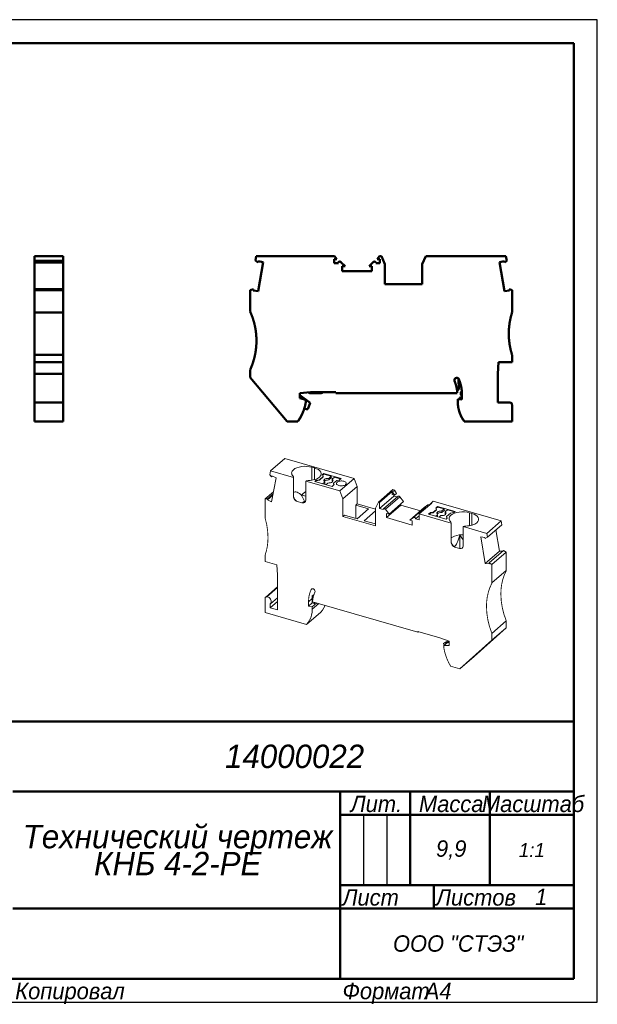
# Model space of a CAD drawing. Header units: millimetres. Extents: x 0 to 297, y 0 to 210.
# Tile 2 of 2: x 173 to 297, y 0 to 210. Entities that reach past the tile are written whole.
import ezdxf

# ---------------------------------------------------------------- set-up
doc = ezdxf.new("R2010")
doc.units = ezdxf.units.MM

# ---------------------------------------------------------------- blocks, each defined once
blk = doc.blocks.new('_FR1Страница_1')
at = {"color": 7, "lineweight": 25, "flags": 128}
for points in [[(297, 210), (0, 210)], [(297, 0), (297, 210)], [(247, 40), (247, 25)], [(252, 40), (252, 25)], [(242, 20), (292, 20)], [(0, 0), (297, 0)]]:
    blk.add_lwpolyline(points, dxfattribs=at)
at = {"color": 7, "lineweight": 50, "flags": 128}
for points in [[(20, 205), (292, 205)], [(292, 205), (292, 5)], [(107, 60), (292, 60)], [(172, 45), (292, 45)], [(242, 45), (242, 5)], [(257, 45), (257, 25)], [(274, 45), (274, 25)], [(242, 40), (292, 40)], [(242, 25), (292, 25)], [(262, 25), (262, 20)], [(172, 20), (292, 20)], [(292, 5), (20, 5)]]:
    blk.add_lwpolyline(points, dxfattribs=at)
at = {"color": 7}
for s, insert, char_height, width, attachment_point in [('\\pl0.5;{\\fT-FLEX Type A|b0|i1;\\l14000022 \\P}', (232, 52.5), 5, 122.5, 5), ('\\pl0.5;{\\fT-FLEX Type A|b0|i1;\\lМасштаб\\P}', (283, 44.125), 3.5, 19.75, 2), ('\\pl0.5;{\\fT-FLEX Type A|b0|i1;\\lЛит.\\P}', (249.5, 44.125), 3.5, 16.75, 2), ('\\pl0.5;{\\fT-FLEX Type A|b0|i1;\\lМасса\\P}', (265.5, 44.125), 3.5, 18.75, 2), ('\\pl0.5;{\\fT-FLEX Type A|b0|i1;\\l9,9\\P}', (265.5, 32.5), 3.5, 18.75, 5), ('{\\fT-FLEX Type A|b0|i1;\\l1:1\\P}', (283, 32.5), 3, 19.5, 5), ('\\pl0.5;{\\fT-FLEX Type A|b0|i1;\\l\\P}', (244.5, 32.5), 3.5, 6.75, 5), ('\\pl0.5;{\\fT-FLEX Type A|b0|i1;\\l\\P}', (249.5, 32.5), 3.5, 6.75, 5), ('\\pl0.5;{\\fT-FLEX Type A|b0|i1;\\l\\P}', (254.5, 32.5), 3.5, 6.75, 5), ('\\pl0.5;{\\fT-FLEX Type A|b0|i1;\\l\\H0.857143x;\\P}', (283, 32.5), 3.5, 19.75, 5), ('\\pl0.5;{\\fT-FLEX Type A|b0|i1;\\lЛист\\P}', (242, 24.125), 3.5, 11.75, 1), ('\\pl0.5;{\\fT-FLEX Type A|b0|i1;\\l\\H0.857143x;\\P}', (257, 24.125), 3.5, 11.75, 2), ('\\pl0.5;{\\fT-FLEX Type A|b0|i1;\\lЛистов\\P}', (262, 24.125), 3.5, 17.75, 1), ('{\\fT-FLEX Type A|b0|i1;\\l1\\P}', (285, 22.5), 3.5, 15.75, 5), ('\\pl0.5;{\\fT-FLEX Type A|b0|i1;\\l\\H0.857143x;\\P}', (285, 24.125), 3.5, 15.75, 2), ('{\\fT-FLEX Type A|b0|i1;\\l\\P}', (257, 22.5), 3.5, 11.75, 5), ('{\\fT-FLEX Type A|b0|i1;\\l}', (207, 20), 3, 71.5, 5), ('\\pl0.5;{\\fT-FLEX Type A|b0|i1;\\lООО "СТЭЗ"\\P}', (267, 12.5), 3.5, 51.75, 5), ('\\pl0.6;{\\fT-FLEX Type A|b0|i1;\\l \\P}', (207, 12.5), 3.5, 71.75, 5), ('\\pl0.5;{\\fT-FLEX Type A|b0|i1;\\lКопировал\\P}', (172, 4.125), 3.5, 23.566, 1), ('\\pl0.5;{\\fT-FLEX Type A|b0|i1;\\l\\P}', (193.816, 4.125), 3.5, 40.967, 1), ('\\pl0.5;{\\fT-FLEX Type A|b0|i1;\\lФормат\\P}', (242, 4.125), 3.5, 18.675, 1), ('\\pl0.5;{\\fT-FLEX Type A|b0|i1;\\l\\P}', (258.925, 4.125), 3.5, 9.825, 1), ('{\\fT-FLEX Type A|b0|i1;\\lA4\\P}', (262.962, 4.125), 3.5, 9.825, 2)]:
    blk.add_mtext(s, dxfattribs=dict(at, insert=insert, char_height=char_height, width=width, attachment_point=attachment_point))
at = {"color": 7, "insert": (207, 32.5), "char_height": 5, "width": 72.5, "attachment_point": 5, "line_spacing_factor": 0.692771}
blk.add_mtext('\\pl0.5;{\\fT-FLEX Type A|b0|i1;\\lТехнический чертеж\\PКНБ 4-2-PE\\P}', dxfattribs=at)
blk = doc.blocks.new('Страница_1')
at = {"color": 7, "lineweight": 50, "flags": 128}
for points in [[(176.603, 158.481), (176.603, 159.484)], [(182.753, 159.484), (176.603, 159.484)], [(176.603, 158.088), (176.603, 158.481)], [(182.753, 158.481), (176.603, 158.481)], [(176.603, 158.088), (182.753, 158.088)], [(176.603, 152.402), (176.603, 158.082)], [(182.753, 158.481), (182.753, 159.484)], [(182.753, 158.088), (182.753, 158.481)], [(182.753, 152.402), (182.753, 158.082)], [(224.042, 159.484), (223.879, 158.555)], [(223.879, 158.555), (224.434, 158.088)], [(240.804, 159.484), (224.042, 159.484)], [(224.481, 158.356), (224.434, 158.088)], [(225.536, 158.17), (224.437, 151.942)], [(225.536, 158.17), (224.481, 158.356)], [(240.703, 158.784), (241.295, 158.784)], [(240.703, 158.784), (240.703, 157.984)], [(240.703, 157.984), (241.613, 157.984)], [(240.804, 159.484), (241.295, 158.784)], [(243.036, 157.285), (242.125, 158.196)], [(248.17, 157.285), (249.081, 158.196)], [(249.593, 157.984), (250.503, 157.984)], [(249.911, 158.784), (250.402, 159.484)], [(249.911, 158.784), (250.503, 158.784)], [(250.402, 159.484), (250.813, 159.484)], [(250.503, 157.984), (250.503, 158.784)], [(251.553, 157.734), (250.813, 159.484)], [(260.293, 159.484), (259.553, 157.734)], [(260.293, 159.484), (277.463, 159.484)], [(277.125, 158.356), (276.07, 158.17)], [(277.169, 151.942), (276.07, 158.17)], [(277.172, 158.088), (277.125, 158.356)], [(277.172, 158.088), (277.64, 158.481)], [(277.64, 158.481), (277.463, 159.484)], [(242.428, 157.285), (242.428, 156.234)], [(242.428, 157.285), (243.036, 157.285)], [(242.428, 156.234), (248.778, 156.234)], [(248.17, 157.285), (248.778, 157.285)], [(248.778, 157.285), (248.778, 156.234)], [(251.553, 153.434), (251.553, 157.734)], [(259.553, 157.734), (259.553, 153.434)], [(182.753, 152.395), (176.603, 152.395)], [(176.603, 152.185), (176.603, 152.395)], [(182.753, 152.185), (176.603, 152.185)], [(176.603, 147.384), (176.603, 152.185)], [(182.753, 152.185), (182.753, 152.395)], [(182.753, 147.384), (182.753, 152.185)], [(223.43, 152.395), (222.753, 152.149)], [(222.753, 152.149), (222.753, 147.608)], [(223.43, 152.395), (223.383, 152.127)], [(223.383, 152.127), (224.437, 151.942)], [(251.553, 153.434), (259.553, 153.434)], [(277.169, 151.942), (278.223, 152.127)], [(278.223, 152.127), (278.176, 152.395)], [(278.753, 152.185), (278.176, 152.395)], [(278.753, 147.384), (278.753, 152.185)], [(176.603, 147.384), (182.753, 147.384)], [(176.603, 147.384), (176.603, 142.884)], [(182.753, 147.384), (182.753, 142.884)], [(176.603, 142.884), (176.603, 138.384)], [(182.753, 142.884), (182.753, 138.384)], [(176.603, 136.784), (176.603, 138.384)], [(176.603, 138.384), (182.753, 138.384)], [(182.753, 136.784), (182.753, 138.384)], [(278.753, 136.784), (278.753, 138.384)], [(176.603, 136.784), (176.603, 134.284)], [(182.753, 136.784), (176.603, 136.784)], [(182.753, 136.784), (182.753, 134.284)], [(222.753, 133.502), (222.753, 135.16)], [(275.851, 136.784), (275.753, 134.284)], [(275.851, 136.784), (278.753, 136.784)], [(176.603, 134.284), (182.753, 134.284)], [(176.603, 134.284), (176.603, 128.184)], [(182.753, 134.284), (182.753, 128.19)], [(230.667, 124.134), (222.753, 133.502)], [(267.313, 133.255), (267.368, 131.037)], [(275.753, 134.284), (275.753, 128.184)], [(267.014, 130.633), (267.368, 131.037)], [(268.024, 130.573), (267.835, 130.356)], [(233.353, 130.184), (235.639, 130.384)], [(233.353, 129.876), (233.408, 130.189)], [(233.353, 130.184), (233.353, 129.084)], [(235.615, 128.133), (233.353, 129.716)], [(233.353, 129.084), (234.653, 128.735)], [(234.653, 128.284), (234.653, 128.735)], [(235.198, 130.345), (235.478, 130.184)], [(237.953, 130.184), (235.478, 130.184)], [(235.639, 130.384), (241.053, 130.384)], [(238.299, 130.384), (237.953, 130.184)], [(241.053, 130.184), (241.053, 130.384)], [(267.047, 130.184), (241.053, 130.184)], [(267.153, 128.327), (267.153, 128.884)], [(268.053, 128.805), (267.153, 128.884)], [(267.553, 129.205), (268.053, 129.293)], [(267.553, 128.849), (267.553, 129.205)], [(267.82, 129.785), (267.835, 130.356)], [(268.053, 129.507), (267.82, 129.785)], [(268.053, 129.884), (268.053, 128.805)], [(176.603, 128.155), (176.603, 128.184)], [(177.703, 128.184), (176.603, 128.184)], [(176.603, 128.155), (176.603, 127.671)], [(176.603, 124.134), (176.603, 127.671)], [(182.753, 128.184), (177.706, 128.184)], [(182.753, 128.155), (182.753, 128.184)], [(182.753, 128.155), (182.753, 127.671)], [(182.753, 124.134), (182.753, 127.671)], [(235.615, 128.133), (235.117, 126.765)], [(278.153, 128.184), (275.753, 128.184)], [(278.378, 128.155), (278.153, 128.184)], [(278.753, 124.134), (278.753, 127.671)], [(182.753, 124.134), (176.603, 124.134)], [(230.667, 124.134), (232.958, 124.134)], [(268.548, 124.134), (278.753, 124.134)]]:
    blk.add_lwpolyline(points, dxfattribs=at)
at = {"color": 7, "linetype": 'Continuous', "lineweight": 50, "const_width": 0.5}
for points in [[(242.125, 158.196, 0.6681786), (241.613, 157.984, 0.6681786)], [(249.593, 157.984, 0.6681786), (249.081, 158.196, 0.6681786)], [(224.105, 141.384, 0.1073793), (222.753, 147.608, 0.1073793)], [(278.753, 147.384, 0.0763208), (278.062, 142.884, 0.0763208)], [(278.062, 142.884, 0.0763208), (278.753, 138.384, 0.0763208)], [(222.753, 135.16, 0.1073793), (224.105, 141.384, 0.1073793)], [(267.394, 133.124, 0.8171926), (266.434, 132.929, 0.8171926)], [(266.434, 132.929, 0.1005988), (266.474, 132.734, 0.1005988)], [(267.047, 130.184, 0.0902283), (266.474, 132.734, 0.0902283)], [(268.053, 129.884, 0.1005988), (267.394, 133.124, 0.1005988)], [(232.958, 124.134, 0.1196559), (234.653, 128.284, 0.1196559)], [(267.153, 128.327, 0.1619815), (268.548, 124.134, 0.1619815)], [(278.753, 127.671, 0.3419987), (278.378, 128.155, 0.3419987)], [(234.313, 126.824, 0.0403418), (235.117, 126.765, 0.0403418)]]:
    blk.add_lwpolyline(points, format="xyb", dxfattribs=at)
at = {"color": 7, "lineweight": 18, "flags": 128}
for points in [[(227.083, 113.554), (230.158, 116.217)], [(245.028, 111.925), (230.158, 116.217)], [(231.921, 112.437), (231.782, 112.601), (231.685, 112.773), (231.63, 112.949), (231.619, 113.128), (231.652, 113.305), (231.728, 113.48), (231.847, 113.648), (232.006, 113.808)], [(232.006, 113.808), (232.337, 114.039), (232.752, 114.233), (233.235, 114.383), (233.767, 114.483), (234.328, 114.529), (234.896, 114.52), (235.45, 114.456), (235.968, 114.338)], [(235.968, 114.338), (236.487, 114.188)], [(235.968, 111.561), (235.968, 114.338)], [(236.487, 111.679), (236.487, 114.188)], [(236.487, 114.188), (236.949, 114.023), (237.338, 113.815), (237.638, 113.574), (237.838, 113.308), (237.931, 113.027), (237.912, 112.743), (237.783, 112.466), (237.549, 112.208)], [(226.93, 112.731), (227.083, 113.554)], [(227.336, 112.273), (226.93, 112.731)], [(232.028, 112.127), (227.083, 113.554)], [(227.336, 112.273), (227.376, 112.493)], [(227.515, 112.429), (227.336, 112.273)], [(227.338, 106.949), (228.289, 112.069)], [(227.376, 112.493), (228.289, 112.069)], [(232.028, 108.013), (232.028, 112.127)], [(232.036, 108.078), (232.036, 112.192)], [(237.549, 112.208), (237.352, 112.059), (237.119, 111.923), (236.856, 111.803), (236.565, 111.7), (236.25, 111.615), (235.917, 111.551), (235.571, 111.507), (235.217, 111.485)], [(237.566, 111.673), (236.835, 111.54)], [(238.384, 112.381), (237.566, 111.673)], [(237.566, 111.543), (238.384, 112.251)], [(237.566, 111.673), (237.566, 111.543)], [(238.505, 112.985), (238.249, 112.764)], [(238.249, 112.764), (238.384, 112.381)], [(238.284, 112.664), (238.505, 112.855)], [(238.384, 112.381), (238.384, 112.251)], [(238.686, 111.162), (238.55, 111.29), (238.492, 111.431), (238.518, 111.575), (238.625, 111.709), (238.804, 111.823), (239.04, 111.906), (239.314, 111.951), (239.602, 111.956)], [(238.505, 112.985), (238.505, 112.855)], [(242.228, 111.91), (238.505, 112.985)], [(240.107, 112.393), (238.505, 112.855)], [(238.559, 111.281), (238.625, 111.363), (238.804, 111.476), (239.04, 111.559), (239.314, 111.605), (239.602, 111.61)], [(240.295, 111.756), (240.431, 111.629), (240.489, 111.487), (240.463, 111.344), (240.357, 111.209), (240.178, 111.096), (239.941, 111.013), (239.667, 110.967), (239.379, 110.962)], [(239.602, 111.956), (240.107, 112.393)], [(239.602, 111.61), (240.107, 112.046)], [(239.602, 111.956), (239.602, 111.61)], [(240.107, 112.393), (240.107, 112.046)], [(240.5, 111.933), (240.107, 112.046)], [(240.8, 112.193), (240.295, 111.756)], [(240.295, 111.756), (240.295, 111.41)], [(242.116, 111.813), (240.8, 112.193)], [(241.273, 111.483), (241.82, 111.556)], [(241.82, 111.556), (242.228, 111.91)], [(241.953, 109.262), (245.028, 111.925)], [(245.028, 111.925), (245.669, 110.224)], [(234.627, 107.263), (234.627, 111.377)], [(241.953, 109.262), (234.627, 111.377)], [(236.835, 111.54), (236.58, 111.318)], [(236.58, 111.318), (240.303, 110.243)], [(236.692, 111.286), (236.835, 111.41)], [(237.566, 111.543), (236.835, 111.41)], [(236.835, 111.54), (236.835, 111.41)], [(238.294, 110.823), (238.686, 111.162)], [(238.594, 110.737), (238.686, 110.816)], [(238.686, 111.162), (238.686, 110.816)], [(239.379, 110.962), (238.987, 110.623)], [(240.295, 111.41), (240.422, 111.291)], [(240.303, 110.243), (240.739, 110.62)], [(240.593, 110.894), (241.273, 111.483)], [(240.593, 110.894), (240.593, 110.764)], [(240.739, 110.62), (240.593, 110.894)], [(240.593, 110.764), (240.692, 110.579)], [(241.341, 111.142), (241.256, 111.048), (241.209, 110.948), (241.203, 110.845), (241.236, 110.743), (241.309, 110.647), (241.417, 110.56), (241.558, 110.484), (241.725, 110.425), (241.913, 110.382), (242.113, 110.359), (242.319, 110.355), (242.522, 110.372), (242.715, 110.408), (242.889, 110.463), (243.04, 110.533), (243.16, 110.617)], [(243.16, 110.617), (243.245, 110.71), (243.291, 110.811), (243.298, 110.914), (243.265, 111.015), (243.192, 111.111), (243.083, 111.199), (242.943, 111.274), (242.775, 111.334), (242.588, 111.376), (242.387, 111.4), (242.182, 111.403), (241.979, 111.386), (241.786, 111.35), (241.611, 111.296), (241.461, 111.225), (241.341, 111.142)], [(245.669, 110.224), (242.594, 107.561)], [(245.669, 110.224), (245.669, 106.5)], [(250.163, 106.892), (253.238, 109.555)], [(253.194, 109.106), (253.594, 109.452)], [(253.594, 109.452), (253.238, 109.555)], [(254.019, 108.723), (253.594, 109.452)], [(225.966, 107.556), (227.736, 109.088)], [(225.966, 107.556), (226.466, 107.594)], [(225.966, 103.398), (225.966, 107.556)], [(226.425, 107.374), (227.607, 108.397)], [(226.425, 107.374), (226.466, 107.594)], [(227.338, 106.949), (226.425, 107.374)], [(226.466, 107.594), (227.648, 108.617)], [(232.028, 108.013), (232.045, 107.853), (232.095, 107.691), (232.276, 107.387), (232.539, 107.145), (232.844, 106.998)], [(232.036, 108.934), (232.162, 109.014), (232.345, 109.063), (232.552, 109.058), (232.78, 108.999), (233.027, 108.885), (233.288, 108.72), (233.559, 108.506), (233.836, 108.249)], [(232.847, 107.004), (232.675, 107.09), (232.519, 107.214), (232.263, 107.539), (232.07, 107.92), (232.063, 107.939)], [(233.836, 108.399), (234.102, 108.691), (234.376, 108.944), (234.627, 109.133)], [(233.836, 108.399), (234.627, 108.171)], [(233.836, 108.249), (233.836, 108.399)], [(233.836, 108.249), (234.399, 107.111)], [(241.953, 109.262), (242.594, 107.561)], [(242.594, 107.561), (242.594, 103.837)], [(253.106, 109.131), (250.431, 106.814)], [(253.506, 108.178), (250.431, 105.515)], [(254.358, 108.103), (251.283, 105.44)], [(254.738, 108.007), (251.663, 105.344)], [(253.194, 109.106), (253.106, 109.131)], [(253.106, 109.131), (253.106, 108.525)], [(253.106, 108.525), (253.619, 108.377)], [(253.619, 108.377), (253.194, 109.106)], [(253.506, 108.178), (253.506, 108.409)], [(254.21, 107.975), (253.506, 108.178)], [(253.619, 108.377), (254.019, 108.723)], [(254.738, 108.007), (254.676, 108.07), (254.605, 108.116), (254.529, 108.142), (254.455, 108.145), (254.389, 108.124), (254.36, 108.1)], [(255.527, 106.99), (254.738, 108.007)], [(232.844, 106.998), (232.847, 107.004)], [(233.068, 106.934), (232.844, 106.998)], [(232.847, 107.004), (233.068, 106.934)], [(233.068, 106.934), (233.587, 106.784)], [(233.587, 106.784), (233.819, 106.724)], [(233.811, 106.719), (233.587, 106.784)], [(233.811, 106.719), (234.116, 106.69), (234.379, 106.78), (234.56, 106.979), (234.61, 107.113), (234.627, 107.263)], [(233.819, 106.724), (233.811, 106.719)], [(234.386, 106.79), (234.217, 106.724), (234.019, 106.702), (233.819, 106.724)], [(234.399, 107.111), (233.936, 106.711)], [(234.399, 106.787), (234.399, 107.111)], [(245.669, 106.5), (245.344, 106.219)], [(245.344, 106.219), (245.344, 103.419)], [(248.072, 105.431), (245.344, 106.219)], [(245.647, 103.331), (248.072, 105.431)], [(249.522, 105.388), (245.669, 106.5)], [(249.522, 105.561), (250.163, 106.892)], [(249.522, 101.837), (249.522, 105.561)], [(250.431, 106.814), (250.163, 106.892)], [(250.431, 105.515), (250.431, 106.814)], [(251.219, 105.288), (250.431, 105.515)], [(251.663, 105.344), (251.601, 105.407), (251.53, 105.453), (251.454, 105.479), (251.38, 105.482), (251.314, 105.461), (251.263, 105.42), (251.23, 105.36), (251.219, 105.288)], [(252.452, 104.327), (251.663, 105.344)], [(255, 106.232), (251.925, 103.568)], [(252.452, 104.327), (255.527, 106.99)], [(255, 106.534), (255, 106.232)], [(259.185, 105.024), (255, 106.232)], [(256.898, 103.043), (259.973, 105.706)], [(260.762, 106.267), (257.687, 103.604)], [(258.919, 104.364), (261.594, 106.681)], [(259.973, 105.706), (260.762, 106.267)], [(260.762, 106.267), (260.824, 106.295), (260.895, 106.3), (260.971, 106.282), (261.045, 106.242), (261.057, 106.232)], [(261.506, 106.706), (261.135, 106.284)], [(261.506, 106.706), (261.906, 107.053)], [(261.594, 106.681), (261.506, 106.706)], [(262.578, 105.333), (261.897, 104.744)], [(261.906, 107.053), (276.422, 102.862)], [(262.84, 105.96), (262.431, 105.606)], [(262.431, 105.606), (262.578, 105.333)], [(262.479, 105.518), (262.84, 105.83)], [(262.578, 105.333), (262.578, 105.203)], [(266.564, 104.885), (262.84, 105.96)], [(262.84, 105.96), (262.84, 105.83)], [(262.84, 105.83), (264.269, 105.418)], [(263.765, 104.981), (264.269, 105.418)], [(264.269, 105.418), (264.269, 105.071)], [(242.919, 104.119), (242.594, 103.837)], [(249.522, 101.837), (242.594, 103.837)], [(242.919, 104.119), (245.647, 103.331)], [(249.544, 105.006), (247.119, 102.906)], [(251.925, 104.479), (252.452, 104.327)], [(251.925, 104.479), (251.925, 103.568)], [(257.425, 101.981), (251.925, 103.568)], [(256.898, 103.043), (257.687, 103.604)], [(257.687, 103.604), (257.749, 103.632), (257.82, 103.637), (257.896, 103.619), (257.97, 103.579), (258.036, 103.521), (258.087, 103.45), (258.12, 103.371), (258.131, 103.293)], [(258.131, 103.293), (258.919, 103.975)], [(258.919, 103.065), (258.131, 103.293)], [(258.919, 104.364), (265.717, 102.402)], [(258.919, 104.364), (258.919, 103.065)], [(261.35, 104.67), (260.915, 104.293)], [(260.915, 104.293), (264.639, 103.218)], [(261.027, 104.261), (261.35, 104.541)], [(261.897, 104.744), (261.35, 104.67)], [(261.35, 104.67), (261.35, 104.541)], [(261.897, 104.614), (261.35, 104.541)], [(261.897, 104.614), (262.578, 105.203)], [(261.897, 104.744), (261.897, 104.614)], [(262.456, 103.848), (262.848, 104.187)], [(262.787, 104.734), (262.68, 104.6), (262.654, 104.456), (262.712, 104.315), (262.848, 104.187)], [(262.787, 104.388), (262.721, 104.306)], [(262.756, 103.762), (262.848, 103.841)], [(263.765, 104.981), (263.476, 104.976), (263.202, 104.931), (262.966, 104.848), (262.787, 104.734)], [(263.765, 104.635), (263.476, 104.63), (263.202, 104.584), (262.966, 104.501), (262.787, 104.388)], [(262.848, 104.187), (262.848, 103.841)], [(263.541, 103.987), (263.149, 103.648)], [(263.541, 103.987), (263.83, 103.992), (264.103, 104.038), (264.34, 104.121), (264.519, 104.234)], [(263.765, 104.635), (264.269, 105.071)], [(263.765, 104.981), (263.765, 104.635)], [(264.269, 105.071), (264.662, 104.958)], [(264.962, 105.218), (264.457, 104.781)], [(264.457, 104.781), (264.457, 104.435)], [(264.519, 104.234), (264.626, 104.369), (264.651, 104.512), (264.594, 104.654), (264.457, 104.781)], [(264.584, 104.316), (264.457, 104.435)], [(264.639, 103.218), (264.894, 103.44)], [(264.759, 103.823), (265.577, 104.531)], [(264.894, 103.44), (264.759, 103.823)], [(264.759, 103.823), (264.759, 103.693)], [(264.759, 103.693), (264.859, 103.409)], [(264.962, 105.218), (266.451, 104.788)], [(265.609, 102.712), (265.471, 102.876), (265.373, 103.048), (265.318, 103.224), (265.307, 103.403), (265.34, 103.58), (265.417, 103.755), (265.535, 103.923), (265.695, 104.083)], [(265.577, 104.531), (266.308, 104.664)], [(265.695, 104.083), (266.026, 104.314), (266.441, 104.508), (266.923, 104.658), (267.455, 104.758), (268.016, 104.804), (268.585, 104.795), (269.138, 104.731), (269.656, 104.613)], [(266.308, 104.664), (266.564, 104.885)], [(270.176, 104.463), (269.656, 104.613)], [(269.656, 101.836), (269.656, 104.613)], [(270.176, 104.463), (270.638, 104.298), (271.026, 104.09), (271.327, 103.849), (271.527, 103.583), (271.619, 103.302), (271.601, 103.018), (271.472, 102.741), (271.237, 102.483)], [(270.176, 101.954), (270.176, 104.463)], [(247.119, 102.906), (249.522, 102.213)], [(257.425, 102.891), (256.898, 103.043)], [(257.425, 102.891), (257.425, 101.981)], [(265.717, 98.288), (265.717, 102.402)], [(265.725, 98.353), (265.725, 102.467)], [(268.315, 97.538), (268.315, 101.652)], [(268.315, 101.652), (273.347, 100.199)], [(271.237, 102.483), (271.04, 102.334), (270.808, 102.198), (270.544, 102.078), (270.253, 101.975), (269.939, 101.89), (269.606, 101.826), (269.26, 101.782), (268.906, 101.76)], [(273.347, 100.199), (276.422, 102.862)], [(273.489, 99.353), (276.564, 102.016)], [(276.422, 102.862), (276.564, 102.016)], [(268.315, 99.907), (268.016, 99.911), (267.455, 99.865), (266.923, 99.765), (266.441, 99.615), (266.026, 99.421), (265.725, 99.21)], [(266.54, 97.481), (266.708, 97.671), (266.863, 97.924), (267.004, 98.212), (267.132, 98.516), (267.365, 99.148), (267.578, 99.794)], [(267.578, 99.794), (267.602, 96.988)], [(268.315, 98.842), (268.313, 98.844), (267.929, 99.307), (267.578, 99.794)], [(272.054, 99.435), (273.005, 93.766)], [(272.054, 99.435), (272.967, 99.332)], [(272.967, 99.332), (273.008, 99.089)], [(273.489, 99.353), (273.008, 99.089)], [(273.347, 100.199), (273.489, 99.353)], [(275.323, 100.942), (276.08, 96.429)], [(266.532, 97.273), (266.227, 97.42), (265.965, 97.662), (265.783, 97.966), (265.734, 98.128), (265.717, 98.288)], [(265.752, 98.214), (265.759, 98.195), (265.951, 97.814), (266.207, 97.489), (266.364, 97.365), (266.536, 97.279)], [(266.346, 97.378), (266.399, 97.39), (266.54, 97.481)], [(266.536, 97.279), (266.532, 97.273)], [(266.532, 97.273), (266.756, 97.209)], [(266.756, 97.209), (266.536, 97.279)], [(267.276, 97.059), (266.756, 97.209)], [(267.508, 96.999), (267.276, 97.059)], [(267.276, 97.059), (267.5, 96.994)], [(268.315, 97.538), (268.298, 97.388), (268.249, 97.254), (268.067, 97.055), (267.805, 96.965), (267.5, 96.994)], [(267.5, 96.994), (267.508, 96.999)], [(267.508, 96.999), (267.707, 96.977), (267.905, 96.999), (268.074, 97.065)], [(225.966, 94.218), (225.966, 95.604)], [(273.005, 93.766), (276.08, 96.429)], [(276.952, 96.57), (273.877, 93.907)], [(274.464, 93.525), (277.539, 96.188)], [(276.708, 96.359), (276.08, 96.429)], [(276.952, 96.57), (277.539, 96.188)], [(277.539, 96.188), (277.539, 92.255)], [(228.479, 93.493), (225.966, 94.218)], [(228.479, 93.493), (228.564, 91.303)], [(273.918, 93.663), (273.005, 93.766)], [(273.877, 93.907), (273.918, 93.663)], [(273.877, 93.907), (274.464, 93.525)], [(274.464, 93.525), (274.464, 89.592)], [(228.564, 91.303), (228.564, 83.855)], [(277.539, 92.255), (274.464, 89.592)], [(228.564, 88.738), (226.072, 86.579)], [(228.564, 88.62), (226.291, 86.652)], [(226.291, 86.652), (226.161, 86.632), (226.057, 86.565), (225.99, 86.46), (225.966, 86.326)], [(225.966, 83.263), (225.966, 86.326)], [(226.291, 86.652), (226.467, 86.626), (226.643, 86.559), (226.812, 86.455), (226.963, 86.319), (227.09, 86.159), (227.186, 85.982), (227.245, 85.798), (227.265, 85.616)], [(227.075, 85.16), (228.564, 86.45)], [(236.635, 87.8), (236.61, 87.952), (236.537, 88.102), (236.426, 88.231), (236.288, 88.324), (236.14, 88.371), (236, 88.366), (235.883, 88.31), (235.803, 88.209)], [(235.966, 88.35), (235.803, 88.209)], [(236.045, 86.839), (236.02, 86.249)], [(236.407, 87.153), (236.045, 86.839)], [(236.045, 86.839), (236.209, 86.603)], [(236.263, 86.65), (236.209, 86.603)], [(236.209, 86.603), (236.214, 86.445)], [(236.63, 87.758), (236.632, 87.817)], [(228.564, 85.655), (227.005, 84.305)], [(227.265, 85.616), (227.248, 85.458), (227.197, 85.317), (227.115, 85.199), (227.005, 85.11)], [(227.005, 84.305), (227.005, 85.11)], [(228.564, 83.855), (227.005, 84.305)], [(236.02, 86.249), (235.233, 85.567)], [(235.233, 85.567), (235.233, 84.633)], [(236.02, 85.315), (235.233, 84.633)], [(235.233, 84.633), (236.012, 84.476)], [(236.012, 84.476), (236.987, 85.321)], [(237.405, 85.2), (236.012, 83.995)], [(236.012, 83.995), (236.012, 84.476)], [(236.02, 86.249), (236.02, 85.923)], [(236.02, 85.923), (236.153, 86.043)], [(236.02, 85.923), (236.152, 86.038)], [(236.02, 85.738), (236.131, 85.834)], [(236.116, 85.694), (236.02, 85.738)], [(236.02, 85.738), (236.02, 85.315)], [(236.02, 85.315), (236.453, 85.228)], [(236.104, 85.576), (258.615, 79.077)], [(236.453, 85.475), (236.453, 85.228)], [(236.453, 85.228), (236.667, 85.413)], [(237.879, 83.375), (238.239, 83.81), (238.54, 84.298), (238.766, 84.807)], [(234.804, 80.712), (225.966, 83.263)], [(234.804, 80.712), (235.164, 81.147), (235.465, 81.635), (235.702, 82.17), (235.874, 82.746), (235.977, 83.357), (236.012, 83.995)], [(237.879, 83.375), (234.804, 80.712)], [(270.685, 73.904), (277.539, 80.039)], [(277.539, 81.475), (274.464, 78.812)], [(274.464, 77.376), (277.539, 80.039)], [(277.539, 80.039), (277.539, 81.475)], [(263.304, 77.897), (258.615, 79.25)], [(258.615, 79.077), (258.615, 79.25)], [(258.765, 79.207), (258.615, 79.077)], [(265.284, 77.152), (263.304, 77.897)], [(274.464, 77.376), (274.464, 78.812)], [(265.284, 77.105), (264.113, 76.623)], [(264.513, 76.97), (264.113, 76.623)], [(264.225, 76.281), (264.113, 76.623)], [(264.945, 76.905), (264.158, 76.223)], [(265.284, 76.2), (264.158, 76.223)], [(264.158, 75.832), (264.158, 76.223)], [(264.513, 76.97), (265.113, 77.217)], [(264.945, 76.905), (265.284, 76.898)], [(265.284, 77.152), (265.284, 76.2)], [(267.61, 71.241), (274.464, 77.376)], [(267.61, 71.241), (270.685, 73.904)], [(267.61, 71.241), (265.626, 71.814)]]:
    blk.add_lwpolyline(points, dxfattribs=at)
at = {"color": 7, "linetype": 'Continuous', "lineweight": 18, "const_width": 0.18}
for points in [[(232.028, 112.127, 0.2698378), (231.921, 112.437, 0.2698378)], [(235.217, 111.485, 0.0803121), (234.627, 111.377, 0.0803121)], [(232.028, 108.013, 0.0499939), (232.025, 108.078, 0.0499939)], [(232.039, 108.078, 0.1416747), (232.063, 107.939, 0.1416747)], [(226.565, 99.328, 0.0701084), (225.966, 103.398, 0.0701084)], [(265.717, 102.402, 0.2698378), (265.609, 102.712, 0.2698378)], [(268.906, 101.76, 0.0803121), (268.315, 101.652, 0.0803121)], [(225.966, 95.604, 0.0833544), (226.565, 99.328, 0.0833544)], [(265.717, 98.288, 0.0499939), (265.713, 98.353, 0.0499939)], [(265.728, 98.353, 0.1416747), (265.752, 98.214, 0.1416747)], [(277.539, 92.255, 0.1213793), (276.368, 87.203, 0.1213793)], [(274.464, 89.592, 0.1213793), (273.293, 84.54, 0.1213793)], [(235.803, 88.209, 0.1128837), (235.233, 85.567, 0.1128837)], [(236.6, 87.641, 0.1024428), (236.104, 85.576, 0.1024428)], [(236.6, 87.641, 0.1130433), (236.635, 87.8, 0.1130433)], [(276.368, 87.203, 0.0955416), (277.539, 81.475, 0.0955416)], [(273.293, 84.54, 0.0955416), (274.464, 78.812, 0.0955416)], [(264.158, 75.832, 0.0985881), (265.626, 71.814, 0.0985881)]]:
    blk.add_lwpolyline(points, format="xyb", dxfattribs=at)
blk.add_blockref('_FR1Страница_1', (0, 0))

msp = doc.modelspace()

# ---------------------------------------------------------------- block references
msp.add_blockref('Страница_1', (0, 0))

doc.saveas('drawing.dxf')
